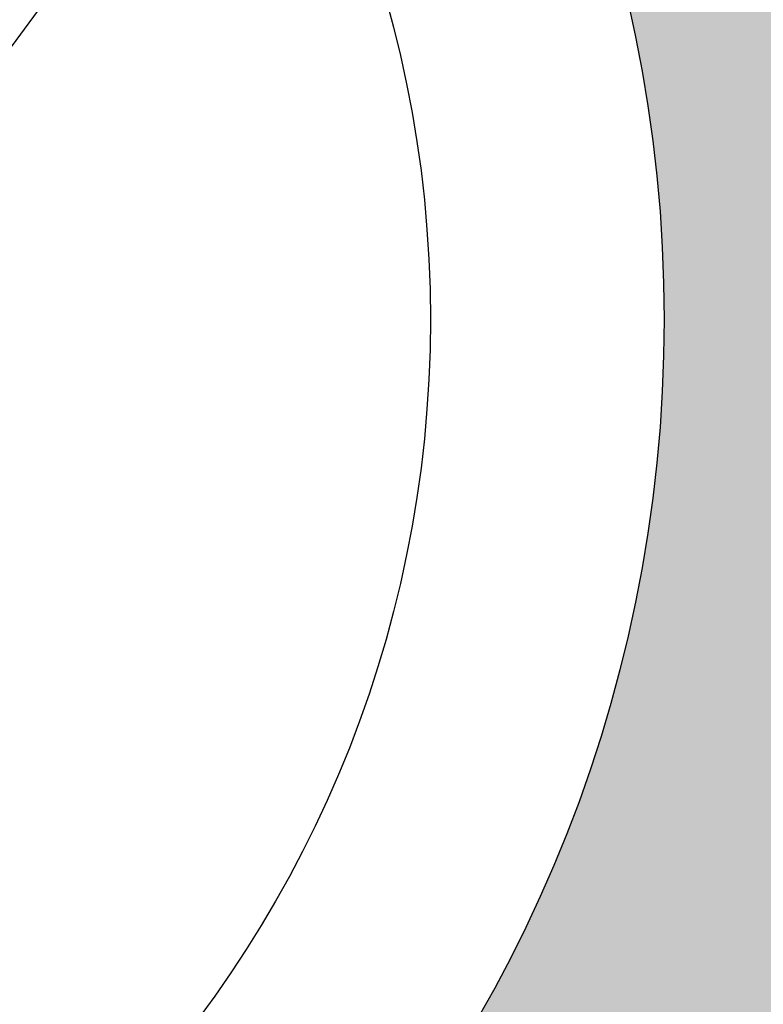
# Model space of a CAD drawing. Extents: x 333785 to 385459, y -97479 to 8502.
# Tile 54 of 89: x 361513 to 361609, y -10313 to -10186. Entities that reach past the tile are written whole.
import ezdxf

# ---------------------------------------------------------------- set-up
doc = ezdxf.new("R2010")
doc.units = 0
doc.header["$LTSCALE"] = 10
doc.linetypes.add('DASHED', pattern=[0.75, 0.5, -0.25])
doc.layers.add('A000T600', color=6, linetype='CONTINUOUS')

msp = doc.modelspace()

# ---------------------------------------------------------------- hatches: boundary and pattern name
at = {"layer": 'A000T600', "true_color": 0x383e42, "transparency": 33554559}
h = msp.add_hatch(color=250, dxfattribs=at)
h.dxf.hatch_style = 1
h.paths.add_polyline_path([(365268.65, -9761.68), (364068.65, -9761.68), (364068.65, -11861.68), (365268.65, -11861.68)])
h.paths.add_polyline_path([(364488.65, -10224.87, -1), (364848.65, -10224.87, -1)], flags=16)
h.paths.add_polyline_path([(364518.65, -10224.87, -1), (364818.65, -10224.87, -1)], flags=0)
h.paths.add_polyline_path([(365055.29, -10631.23), (365087.21, -10631.23), (365087.21, -11211.7), (365055.29, -11211.7)], flags=16)
h.paths.add_polyline_path([(365208.75, -11513.32, -1), (365157.75, -11513.32, -1)], flags=16)
h.paths.add_polyline_path([(365188.75, -11512.7), (365188.75, -11524.56, -1.000172), (365177.75, -11524.58), (365177.75, -11512.7, -2.931626)], flags=0)
h.paths.add_polyline_path([(365165.5, -11513.32, -1), (365163, -11513.32, -1)], flags=0)
h.paths.add_polyline_path([(365203.5, -11513.32, -1), (365201, -11513.32, -1)], flags=0)
h.paths.add_polyline_path([(363463.65, -9761.68), (362613.65, -9761.68), (362613.65, -11861.68), (363463.65, -11861.68)])
h.paths.add_polyline_path([(362858.65, -10224.87, -1), (363218.65, -10224.87, -1)], flags=16)
h.paths.add_polyline_path([(362888.65, -10224.87, -1), (363188.65, -10224.87, -1)], flags=0)
h.paths.add_polyline_path([(363313.5, -10631.23), (363345.42, -10631.23), (363345.42, -11211.7), (363313.5, -11211.7)], flags=16)
h.paths.add_polyline_path([(363403.75, -11513.32, -1), (363352.75, -11513.32, -1)], flags=16)
h.paths.add_polyline_path([(363383.75, -11512.7), (363383.75, -11524.56, -1.000172), (363372.75, -11524.58), (363372.75, -11512.7, -2.931626)], flags=0)
h.paths.add_polyline_path([(363360.5, -11513.32, -1), (363358, -11513.32, -1)], flags=0)
h.paths.add_polyline_path([(363398.5, -11513.32, -1), (363396, -11513.32, -1)], flags=0)
h.paths.add_polyline_path([(361841.15, -9761.68), (360991.15, -9761.68), (360991.15, -11861.68), (361841.15, -11861.68)])
h.paths.add_polyline_path([(361691, -10631.23), (361722.92, -10631.23), (361722.92, -11211.7), (361691, -11211.7)], flags=16)
h.paths.add_polyline_path([(361236.15, -10224.87, -1), (361596.15, -10224.87, -1)], flags=16)
h.paths.add_polyline_path([(361266.15, -10224.87, -1), (361566.15, -10224.87, -1)], flags=0)
h.paths.add_polyline_path([(361781.25, -11513.32, -1), (361730.25, -11513.32, -1)], flags=16)
h.paths.add_polyline_path([(361761.25, -11512.7), (361761.25, -11524.56, -1.000172), (361750.25, -11524.58), (361750.25, -11512.7, -2.931626)], flags=0)
h.paths.add_polyline_path([(361738, -11513.32, -1), (361735.5, -11513.32, -1)], flags=0)
h.paths.add_polyline_path([(361776, -11513.32, -1), (361773.5, -11513.32, -1)], flags=0)

# ---------------------------------------------------------------- linework, layer by layer
at = {"layer": 'A000T600', "color": 8, "linetype": 'DASHED', "ltscale": 25}
msp.add_line((361035.15, -10833.68), (361797.15, -9805.68), dxfattribs=at)
at = {"layer": 'A000T600', "color": 6}
msp.add_circle((361416.15, -10224.87), 180, dxfattribs=at)
at = {"layer": 'A000T600', "color": 7}
msp.add_circle((361416.15, -10224.87), 150, dxfattribs=at)

doc.saveas('drawing.dxf')
